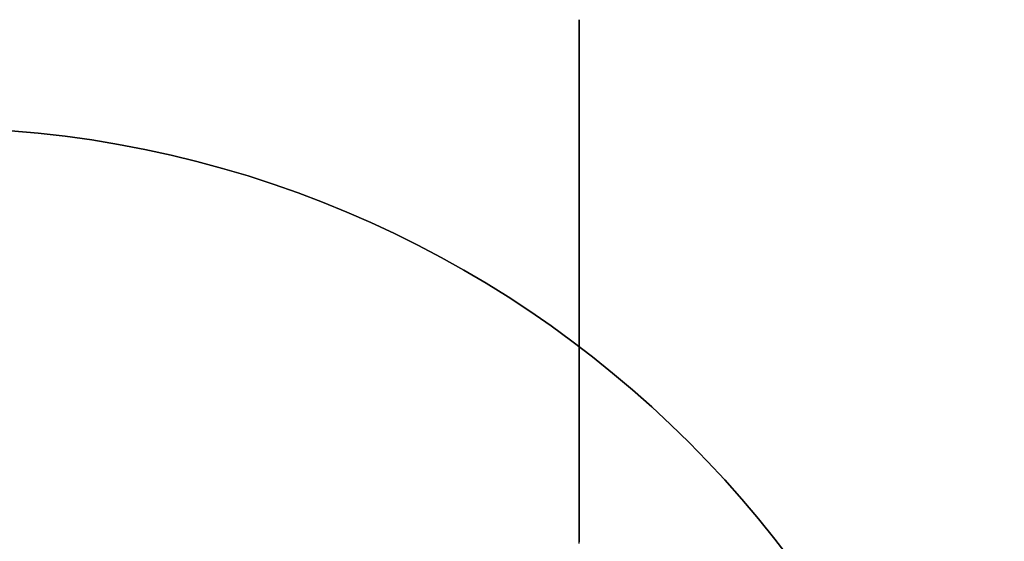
# Model space of a CAD drawing. Extents: x -4.4 to 4.4, y -6.1 to 5.8.
# Tile 24 of 157: x 3.9716 to 4.15, y -4.075 to -3.9804. Entities that reach past the tile are written whole.
import ezdxf

# ---------------------------------------------------------------- set-up
doc = ezdxf.new("R2010")
doc.units = 0
doc.layers.get('0').update_dxf_attribs({"linetype": 'CONTINUOUS'})

# ---------------------------------------------------------------- blocks, each defined once
blk = doc.blocks.new('*U1')
blk.add_polyline3d([(4.073, -4.07544, 5.0025), (4.073, -4.07486, 5.00285), (4.073, -4.07429, 5.0032), (4.073, -4.07372, 5.00356), (4.073, -4.07316, 5.00391), (4.073, -4.0726, 5.00426), (4.073, -4.07204, 5.00461), (4.073, -4.07149, 5.00496), (4.073, -4.07094, 5.00532), (4.073, -4.0704, 5.00567), (4.073, -4.06986, 5.00602), (4.073, -4.06933, 5.00638), (4.073, -4.06879, 5.00673), (4.073, -4.06825, 5.00709), (4.073, -4.06771, 5.00746), (4.073, -4.06717, 5.00783), (4.073, -4.06663, 5.0082), (4.073, -4.06608, 5.00857), (4.073, -4.06554, 5.00895), (4.073, -4.065, 5.00932), (4.073, -4.06446, 5.00971), (4.073, -4.06391, 5.01009), (4.073, -4.06337, 5.01048), (4.073, -4.06283, 5.01087), (4.073, -4.06228, 5.01126), (4.073, -4.06174, 5.01166), (4.073, -4.0612, 5.01205), (4.073, -4.06065, 5.01246), (4.073, -4.06011, 5.01286), (4.073, -4.05957, 5.01327), (4.073, -4.05902, 5.01368), (4.073, -4.05848, 5.01409), (4.073, -4.05794, 5.0145), (4.073, -4.0574, 5.01492), (4.073, -4.05685, 5.01534), (4.073, -4.05631, 5.01576), (4.073, -4.05577, 5.01618), (4.073, -4.05523, 5.01661), (4.073, -4.05469, 5.01704), (4.073, -4.05415, 5.01747), (4.073, -4.05361, 5.01791), (4.073, -4.05307, 5.01834), (4.073, -4.05254, 5.01878), (4.073, -4.052, 5.01922), (4.073, -4.05147, 5.01967), (4.073, -4.05093, 5.02011), (4.073, -4.0504, 5.02056), (4.073, -4.04986, 5.02101), (4.073, -4.04933, 5.02146), (4.073, -4.0488, 5.02192), (4.073, -4.04827, 5.02237), (4.073, -4.04775, 5.02283), (4.073, -4.04722, 5.02329), (4.073, -4.04669, 5.02376), (4.073, -4.04617, 5.02422), (4.073, -4.04565, 5.02469), (4.073, -4.04513, 5.02516), (4.073, -4.04461, 5.02563), (4.073, -4.04409, 5.02611), (4.073, -4.04357, 5.02658), (4.073, -4.04306, 5.02706), (4.073, -4.04255, 5.02754), (4.073, -4.04203, 5.02802), (4.073, -4.04153, 5.0285), (4.073, -4.04102, 5.02899), (4.073, -4.04051, 5.02947), (4.073, -4.04001, 5.02996), (4.073, -4.03951, 5.03045), (4.073, -4.03901, 5.03094), (4.073, -4.03851, 5.03143), (4.073, -4.03801, 5.03193), (4.073, -4.03752, 5.03243), (4.073, -4.03703, 5.03292), (4.073, -4.03654, 5.03342), (4.073, -4.03605, 5.03392), (4.073, -4.03557, 5.03442), (4.073, -4.03508, 5.03493), (4.073, -4.0346, 5.03543), (4.073, -4.03412, 5.03593), (4.073, -4.03365, 5.03644), (4.073, -4.03317, 5.03695), (4.073, -4.0327, 5.03746), (4.073, -4.03223, 5.03796), (4.073, -4.03176, 5.03847), (4.073, -4.0313, 5.03898), (4.073, -4.03084, 5.0395), (4.073, -4.03038, 5.04001), (4.073, -4.02992, 5.04052), (4.073, -4.02946, 5.04103), (4.073, -4.02901, 5.04155), (4.073, -4.02856, 5.04206), (4.073, -4.02812, 5.04258), (4.073, -4.02767, 5.04309), (4.073, -4.02723, 5.04361), (4.073, -4.02679, 5.04413), (4.073, -4.02635, 5.04464), (4.073, -4.02592, 5.04516), (4.073, -4.02549, 5.04568), (4.073, -4.02506, 5.0462), (4.073, -4.02463, 5.04671), (4.073, -4.02421, 5.04723), (4.073, -4.02379, 5.04775), (4.073, -4.02337, 5.04827), (4.073, -4.02296, 5.04878), (4.073, -4.02255, 5.0493), (4.073, -4.02214, 5.04982), (4.073, -4.02173, 5.05034), (4.073, -4.02133, 5.05085), (4.073, -4.02093, 5.05137), (4.073, -4.02054, 5.05189), (4.073, -4.02014, 5.0524), (4.073, -4.01975, 5.05292), (4.073, -4.01937, 5.05343), (4.073, -4.01898, 5.05395), (4.073, -4.0186, 5.05447), (4.073, -4.01822, 5.05499), (4.073, -4.01783, 5.05552), (4.073, -4.01745, 5.05605), (4.073, -4.01707, 5.05658), (4.073, -4.01669, 5.05712), (4.073, -4.01631, 5.05766), (4.073, -4.01593, 5.0582), (4.073, -4.01556, 5.05875), (4.073, -4.01518, 5.0593), (4.073, -4.0148, 5.05985), (4.073, -4.01443, 5.0604), (4.073, -4.01405, 5.06096), (4.073, -4.01368, 5.06152), (4.073, -4.01331, 5.06209), (4.073, -4.01294, 5.06265), (4.073, -4.01257, 5.06322), (4.073, -4.0122, 5.0638), (4.073, -4.01183, 5.06437), (4.073, -4.01147, 5.06495), (4.073, -4.0111, 5.06553), (4.073, -4.01074, 5.06611), (4.073, -4.01038, 5.06669), (4.073, -4.01002, 5.06728), (4.073, -4.00966, 5.06787), (4.073, -4.0093, 5.06846), (4.073, -4.00894, 5.06905), (4.073, -4.00858, 5.06965), (4.073, -4.00823, 5.07024), (4.073, -4.00788, 5.07084), (4.073, -4.00753, 5.07144), (4.073, -4.00718, 5.07205), (4.073, -4.00683, 5.07265), (4.073, -4.00648, 5.07326), (4.073, -4.00614, 5.07387), (4.073, -4.0058, 5.07448), (4.073, -4.00545, 5.07509), (4.073, -4.00511, 5.0757), (4.073, -4.00478, 5.07632), (4.073, -4.00444, 5.07693), (4.073, -4.00411, 5.07755), (4.073, -4.00377, 5.07817), (4.073, -4.00344, 5.07879), (4.073, -4.00311, 5.07941), (4.073, -4.00279, 5.08003), (4.073, -4.00246, 5.08065), (4.073, -4.00214, 5.08128), (4.073, -4.00182, 5.0819), (4.073, -4.0015, 5.08253), (4.073, -4.00118, 5.08315), (4.073, -4.00087, 5.08378), (4.073, -4.00056, 5.08441), (4.073, -4.00025, 5.08504), (4.073, -3.99994, 5.08567), (4.073, -3.99963, 5.0863), (4.073, -3.99933, 5.08693), (4.073, -3.99903, 5.08756), (4.073, -3.99873, 5.08819), (4.073, -3.99843, 5.08882), (4.073, -3.99814, 5.08945), (4.073, -3.99785, 5.09009), (4.073, -3.99756, 5.09072), (4.073, -3.99727, 5.09135), (4.073, -3.99699, 5.09198), (4.073, -3.99671, 5.09262), (4.073, -3.99643, 5.09325), (4.073, -3.99615, 5.09388), (4.073, -3.99588, 5.09451), (4.073, -3.9956, 5.09515), (4.073, -3.99534, 5.09578), (4.073, -3.99507, 5.09641), (4.073, -3.99481, 5.09704), (4.073, -3.99455, 5.09767), (4.073, -3.99429, 5.0983), (4.073, -3.99403, 5.09893), (4.073, -3.99378, 5.09956), (4.073, -3.99353, 5.10019), (4.073, -3.99328, 5.10081), (4.073, -3.99304, 5.10144), (4.073, -3.9928, 5.10207), (4.073, -3.99256, 5.10269), (4.073, -3.99233, 5.10332), (4.073, -3.9921, 5.10394), (4.073, -3.99187, 5.10456), (4.073, -3.99164, 5.10518), (4.073, -3.99142, 5.1058), (4.073, -3.9912, 5.10642), (4.073, -3.99099, 5.10704), (4.073, -3.99078, 5.10765), (4.073, -3.99057, 5.10827), (4.073, -3.99036, 5.10888), (4.073, -3.99016, 5.10949), (4.073, -3.98996, 5.1101), (4.073, -3.98976, 5.11072), (4.073, -3.98956, 5.11134), (4.073, -3.98937, 5.11196), (4.073, -3.98918, 5.11258), (4.073, -3.98899, 5.11321), (4.073, -3.9888, 5.11384), (4.073, -3.98861, 5.11447), (4.073, -3.98842, 5.11511), (4.073, -3.98824, 5.11575), (4.073, -3.98806, 5.11639), (4.073, -3.98788, 5.11703), (4.073, -3.9877, 5.11768), (4.073, -3.98752, 5.11833), (4.073, -3.98735, 5.11898), (4.073, -3.98718, 5.11964), (4.073, -3.98701, 5.12029), (4.073, -3.98684, 5.12095), (4.073, -3.98667, 5.12161), (4.073, -3.98651, 5.12227), (4.073, -3.98634, 5.12294), (4.073, -3.98618, 5.12361), (4.073, -3.98602, 5.12427), (4.073, -3.98587, 5.12494), (4.073, -3.98571, 5.12562), (4.073, -3.98556, 5.12629), (4.073, -3.98541, 5.12697), (4.073, -3.98526, 5.12764), (4.073, -3.98511, 5.12832), (4.073, -3.98497, 5.129), (4.073, -3.98483, 5.12968), (4.073, -3.98468, 5.13037), (4.073, -3.98455, 5.13105), (4.073, -3.98441, 5.13174), (4.073, -3.98428, 5.13242), (4.073, -3.98414, 5.13311), (4.073, -3.98401, 5.1338), (4.073, -3.98389, 5.13449), (4.073, -3.98376, 5.13518), (4.073, -3.98364, 5.13587), (4.073, -3.98351, 5.13656), (4.073, -3.9834, 5.13725), (4.073, -3.98328, 5.13794), (4.073, -3.98316, 5.13864), (4.073, -3.98305, 5.13933), (4.073, -3.98294, 5.14002), (4.073, -3.98283, 5.14072), (4.073, -3.98273, 5.14141), (4.073, -3.98262, 5.14211), (4.073, -3.98252, 5.1428), (4.073, -3.98242, 5.1435), (4.073, -3.98232, 5.14419), (4.073, -3.98223, 5.14489), (4.073, -3.98214, 5.14558), (4.073, -3.98205, 5.14628), (4.073, -3.98196, 5.14697), (4.073, -3.98187, 5.14766), (4.073, -3.98179, 5.14836), (4.073, -3.98171, 5.14905), (4.073, -3.98163, 5.14974), (4.073, -3.98156, 5.15043), (4.073, -3.98148, 5.15112), (4.073, -3.98141, 5.15181), (4.073, -3.98134, 5.1525), (4.073, -3.98128, 5.15319), (4.073, -3.98121, 5.15388), (4.073, -3.98115, 5.15457), (4.073, -3.98109, 5.15525), (4.073, -3.98104, 5.15594), (4.073, -3.98098, 5.15662), (4.073, -3.98093, 5.1573), (4.073, -3.98088, 5.15798), (4.073, -3.98084, 5.15866), (4.073, -3.98079, 5.15934), (4.073, -3.98075, 5.16001), (4.073, -3.98071, 5.16069), (4.073, -3.98068, 5.16136), (4.073, -3.98064, 5.16203), (4.073, -3.98061, 5.1627), (4.073, -3.98058, 5.16337), (4.073, -3.98056, 5.16403), (4.073, -3.98053, 5.16469), (4.073, -3.98051, 5.16536), (4.073, -3.98049, 5.16601), (4.073, -3.98048, 5.16667), (4.073, -3.98047, 5.16733), (4.073, -3.98046, 5.16798), (4.073, -3.98045, 5.16863), (4.073, -3.98044, 5.16927), (4.073, -3.98044, 5.16992), (4.073, -3.98044, 5.17056), (4.073, -3.98045, 5.17121), (4.073, -3.98045, 5.17186), (4.073, -3.98046, 5.17251), (4.073, -3.98047, 5.17316), (4.073, -3.98049, 5.17381), (4.073, -3.9805, 5.17447), (4.073, -3.98052, 5.17513), (4.073, -3.98054, 5.17579), (4.073, -3.98057, 5.17646), (4.073, -3.98059, 5.17712), (4.073, -3.98062, 5.17779), (4.073, -3.98066, 5.17846), (4.073, -3.98069, 5.17913), (4.073, -3.98073, 5.17981), (4.073, -3.98077, 5.18048), (4.073, -3.98081, 5.18116), (4.073, -3.98086, 5.18184), (4.073, -3.9809, 5.18251), (4.073, -3.98095, 5.1832), (4.073, -3.98101, 5.18388), (4.073, -3.98106, 5.18456), (4.073, -3.98112, 5.18525), (4.073, -3.98118, 5.18593), (4.073, -3.98124, 5.18662), (4.073, -3.98131, 5.18731), (4.073, -3.98137, 5.188), (4.073, -3.98144, 5.18868), (4.073, -3.98151, 5.18938), (4.073, -3.98159, 5.19007), (4.073, -3.98167, 5.19076), (4.073, -3.98175, 5.19145), (4.073, -3.98183, 5.19214), (4.073, -3.98191, 5.19284), (4.073, -3.982, 5.19353), (4.073, -3.98209, 5.19423), (4.073, -3.98218, 5.19492), (4.073, -3.98227, 5.19561), (4.073, -3.98237, 5.19631), (4.073, -3.98246, 5.197), (4.073, -3.98256, 5.1977), (4.073, -3.98267, 5.19839), (4.073, -3.98277, 5.19909), (4.073, -3.98288, 5.19978), (4.073, -3.98299, 5.20048), (4.073, -3.9831, 5.20117), (4.073, -3.98321, 5.20186), (4.073, -3.98333, 5.20256), (4.073, -3.98345, 5.20325), (4.073, -3.98357, 5.20394), (4.073, -3.98369, 5.20463), (4.073, -3.98381, 5.20532), (4.073, -3.98394, 5.20601), (4.073, -3.98407, 5.2067), (4.073, -3.9842, 5.20739), (4.073, -3.98433, 5.20808), (4.073, -3.98447, 5.20876), (4.073, -3.9846, 5.20945), (4.073, -3.98474, 5.21013), (4.073, -3.98489, 5.21081), (4.073, -3.98503, 5.21149), (4.073, -3.98517, 5.21217), (4.073, -3.98532, 5.21285), (4.073, -3.98547, 5.21353), (4.073, -3.98562, 5.2142), (4.073, -3.98578, 5.21488), (4.073, -3.98593, 5.21555), (4.073, -3.98609, 5.21622), (4.073, -3.98625, 5.21688), (4.073, -3.98641, 5.21755), (4.073, -3.98658, 5.21821), (4.073, -3.98674, 5.21888), (4.073, -3.98691, 5.21954), (4.073, -3.98708, 5.22019), (4.073, -3.98725, 5.22085), (4.073, -3.98742, 5.2215), (4.073, -3.9876, 5.22215), (4.073, -3.98778, 5.2228), (4.073, -3.98795, 5.22345), (4.073, -3.98813, 5.22409), (4.073, -3.98832, 5.22473), (4.073, -3.9885, 5.22537), (4.073, -3.98869, 5.226), (4.073, -3.98888, 5.22663), (4.073, -3.98907, 5.22726), (4.073, -3.98926, 5.22789), (4.073, -3.98945, 5.22851), (4.073, -3.98965, 5.22913), (4.073, -3.98984, 5.22975), (4.073, -3.99004, 5.23036), (4.073, -3.99024, 5.23097), (4.073, -3.99045, 5.23159), (4.073, -3.99065, 5.2322), (4.073, -3.99087, 5.23282), (4.073, -3.99108, 5.23343), (4.073, -3.9913, 5.23405), (4.073, -3.99152, 5.23467), (4.073, -3.99174, 5.23529), (4.073, -3.99197, 5.23591), (4.073, -3.9922, 5.23653), (4.073, -3.99243, 5.23716), (4.073, -3.99266, 5.23778), (4.073, -3.9929, 5.23841), (4.073, -3.99314, 5.23903), (4.073, -3.99339, 5.23966), (4.073, -3.99364, 5.24029), (4.073, -3.99389, 5.24091), (4.073, -3.99414, 5.24154), (4.073, -3.9944, 5.24217), (4.073, -3.99466, 5.2428), (4.073, -3.99492, 5.24343), (4.073, -3.99518, 5.24407), (4.073, -3.99545, 5.2447), (4.073, -3.99572, 5.24533), (4.073, -3.99599, 5.24596), (4.073, -3.99627, 5.24659), (4.073, -3.99655, 5.24723), (4.073, -3.99683, 5.24786), (4.073, -3.99711, 5.24849), (4.073, -3.99739, 5.24912), (4.073, -3.99768, 5.24976), (4.073, -3.99797, 5.25039), (4.073, -3.99826, 5.25102), (4.073, -3.99856, 5.25165), (4.073, -3.99886, 5.25228), (4.073, -3.99916, 5.25292), (4.073, -3.99946, 5.25355), (4.073, -3.99976, 5.25418), (4.073, -4.00007, 5.25481), (4.073, -4.00038, 5.25544), (4.073, -4.00069, 5.25606), (4.073, -4.001, 5.25669), (4.073, -4.00132, 5.25732), (4.073, -4.00164, 5.25795), (4.073, -4.00196, 5.25857), (4.073, -4.00228, 5.2592), (4.073, -4.0026, 5.25982), (4.073, -4.00293, 5.26044), (4.073, -4.00325, 5.26106), (4.073, -4.00358, 5.26168), (4.073, -4.00392, 5.2623), (4.073, -4.00425, 5.26292), (4.073, -4.00458, 5.26354), (4.073, -4.00492, 5.26415), (4.073, -4.00526, 5.26477), (4.073, -4.0056, 5.26538), (4.073, -4.00594, 5.26599), (4.073, -4.00629, 5.2666), (4.073, -4.00663, 5.26721), (4.073, -4.00698, 5.26781), (4.073, -4.00733, 5.26841), (4.073, -4.00768, 5.26902), (4.073, -4.00803, 5.26962), (4.073, -4.00838, 5.27022), (4.073, -4.00874, 5.27081), (4.073, -4.00909, 5.27141), (4.073, -4.00945, 5.272), (4.073, -4.00981, 5.27259), (4.073, -4.01017, 5.27318), (4.073, -4.01053, 5.27376), (4.073, -4.01089, 5.27435), (4.073, -4.01126, 5.27493), (4.073, -4.01162, 5.2755), (4.073, -4.01199, 5.27608), (4.073, -4.01236, 5.27665), (4.073, -4.01273, 5.27723), (4.073, -4.0131, 5.27779), (4.073, -4.01347, 5.27836), (4.073, -4.01384, 5.27892), (4.073, -4.01421, 5.27948), (4.073, -4.01459, 5.28004), (4.073, -4.01496, 5.28059), (4.073, -4.01534, 5.28114), (4.073, -4.01572, 5.28169), (4.073, -4.01609, 5.28224), (4.073, -4.01647, 5.28278), (4.073, -4.01685, 5.28332), (4.073, -4.01723, 5.28385), (4.073, -4.01761, 5.28438), (4.073, -4.018, 5.28491), (4.073, -4.01838, 5.28544), (4.073, -4.01876, 5.28596), (4.073, -4.01915, 5.28648), (4.073, -4.01953, 5.28699), (4.073, -4.01992, 5.28751), (4.073, -4.02031, 5.28802), (4.073, -4.02071, 5.28854), (4.073, -4.0211, 5.28906), (4.073, -4.0215, 5.28957), (4.073, -4.02191, 5.29009), (4.073, -4.02231, 5.29061), (4.073, -4.02272, 5.29112), (4.073, -4.02314, 5.29164), (4.073, -4.02355, 5.29216), (4.073, -4.02397, 5.29268), (4.073, -4.02439, 5.29319), (4.073, -4.02481, 5.29371), (4.073, -4.02524, 5.29423), (4.073, -4.02567, 5.29475), (4.073, -4.0261, 5.29526), (4.073, -4.02654, 5.29578), (4.073, -4.02698, 5.2963), (4.073, -4.02742, 5.29681), (4.073, -4.02786, 5.29733), (4.073, -4.02831, 5.29785), (4.073, -4.02875, 5.29836), (4.073, -4.0292, 5.29888), (4.073, -4.02966, 5.29939), (4.073, -4.03011, 5.2999), (4.073, -4.03057, 5.30042), (4.073, -4.03103, 5.30093), (4.073, -4.0315, 5.30144), (4.073, -4.03196, 5.30195), (4.073, -4.03243, 5.30246), (4.073, -4.0329, 5.30297), (4.073, -4.03337, 5.30347), (4.073, -4.03385, 5.30398), (4.073, -4.03433, 5.30449), (4.073, -4.03481, 5.30499), (4.073, -4.03529, 5.30549), (4.073, -4.03577, 5.306), (4.073, -4.03626, 5.3065), (4.073, -4.03675, 5.307), (4.073, -4.03724, 5.3075), (4.073, -4.03773, 5.30799), (4.073, -4.03823, 5.30849), (4.073, -4.03872, 5.30898), (4.073, -4.03922, 5.30947), (4.073, -4.03972, 5.30996), (4.073, -4.04022, 5.31045), (4.073, -4.04073, 5.31094), (4.073, -4.04123, 5.31143), (4.073, -4.04174, 5.31191), (4.073, -4.04225, 5.31239), (4.073, -4.04276, 5.31287), (4.073, -4.04328, 5.31335), (4.073, -4.04379, 5.31383), (4.073, -4.04431, 5.3143), (4.073, -4.04483, 5.31478), (4.073, -4.04535, 5.31525), (4.073, -4.04587, 5.31571), (4.073, -4.04639, 5.31618), (4.073, -4.04692, 5.31665), (4.073, -4.04744, 5.31711), (4.073, -4.04797, 5.31757), (4.073, -4.0485, 5.31803), (4.073, -4.04903, 5.31848), (4.073, -4.04956, 5.31894), (4.073, -4.05009, 5.31939), (4.073, -4.05062, 5.31984), (4.073, -4.05116, 5.32028), (4.073, -4.05169, 5.32073), (4.073, -4.05223, 5.32117), (4.073, -4.05277, 5.32161), (4.073, -4.0533, 5.32205), (4.073, -4.05384, 5.32248), (4.073, -4.05438, 5.32292), (4.073, -4.05492, 5.32335), (4.073, -4.05546, 5.32378), (4.073, -4.056, 5.3242), (4.073, -4.05654, 5.32463), (4.073, -4.05708, 5.32505), (4.073, -4.05763, 5.32547), (4.073, -4.05817, 5.32588), (4.073, -4.05871, 5.32629), (4.073, -4.05926, 5.3267), (4.073, -4.0598, 5.32711), (4.073, -4.06034, 5.32752), (4.073, -4.06089, 5.32792), (4.073, -4.06143, 5.32832), (4.073, -4.06197, 5.32872), (4.073, -4.06252, 5.32911), (4.073, -4.06306, 5.3295), (4.073, -4.0636, 5.32989), (4.073, -4.06415, 5.33028), (4.073, -4.06469, 5.33066), (4.073, -4.06523, 5.33104), (4.073, -4.06577, 5.33142), (4.073, -4.06632, 5.3318), (4.073, -4.06686, 5.33217), (4.073, -4.0674, 5.33254), (4.073, -4.06794, 5.3329), (4.073, -4.06848, 5.33326), (4.073, -4.06902, 5.33362), (4.073, -4.06956, 5.33398), (4.073, -4.07009, 5.33434), (4.073, -4.07063, 5.33469), (4.073, -4.07118, 5.33504), (4.073, -4.07173, 5.33539), (4.073, -4.07228, 5.33574), (4.073, -4.07284, 5.3361), (4.073, -4.0734, 5.33645), (4.073, -4.07396, 5.3368), (4.073, -4.07453, 5.33715), (4.073, -4.07511, 5.3375)])
blk.add_polyline3d([(4.073, -4.07544, 5.0025), (4.073, -4.07486, 5.00285), (4.073, -4.07429, 5.0032), (4.073, -4.07372, 5.00356), (4.073, -4.07316, 5.00391), (4.073, -4.0726, 5.00426), (4.073, -4.07204, 5.00461), (4.073, -4.07149, 5.00496), (4.073, -4.07094, 5.00532), (4.073, -4.0704, 5.00567), (4.073, -4.06986, 5.00602), (4.073, -4.06933, 5.00638), (4.073, -4.06879, 5.00673), (4.073, -4.06825, 5.00709), (4.073, -4.06771, 5.00746), (4.073, -4.06717, 5.00783), (4.073, -4.06663, 5.0082), (4.073, -4.06608, 5.00857), (4.073, -4.06554, 5.00895), (4.073, -4.065, 5.00932), (4.073, -4.06446, 5.00971), (4.073, -4.06391, 5.01009), (4.073, -4.06337, 5.01048), (4.073, -4.06283, 5.01087), (4.073, -4.06228, 5.01126), (4.073, -4.06174, 5.01166), (4.073, -4.0612, 5.01205), (4.073, -4.06065, 5.01246), (4.073, -4.06011, 5.01286), (4.073, -4.05957, 5.01327), (4.073, -4.05902, 5.01368), (4.073, -4.05848, 5.01409), (4.073, -4.05794, 5.0145), (4.073, -4.0574, 5.01492), (4.073, -4.05685, 5.01534), (4.073, -4.05631, 5.01576), (4.073, -4.05577, 5.01618), (4.073, -4.05523, 5.01661), (4.073, -4.05469, 5.01704), (4.073, -4.05415, 5.01747), (4.073, -4.05361, 5.01791), (4.073, -4.05307, 5.01834), (4.073, -4.05254, 5.01878), (4.073, -4.052, 5.01922), (4.073, -4.05147, 5.01967), (4.073, -4.05093, 5.02011), (4.073, -4.0504, 5.02056), (4.073, -4.04986, 5.02101), (4.073, -4.04933, 5.02146), (4.073, -4.0488, 5.02192), (4.073, -4.04827, 5.02237), (4.073, -4.04775, 5.02283), (4.073, -4.04722, 5.02329), (4.073, -4.04669, 5.02376), (4.073, -4.04617, 5.02422), (4.073, -4.04565, 5.02469), (4.073, -4.04513, 5.02516), (4.073, -4.04461, 5.02563), (4.073, -4.04409, 5.02611), (4.073, -4.04357, 5.02658), (4.073, -4.04306, 5.02706), (4.073, -4.04255, 5.02754), (4.073, -4.04203, 5.02802), (4.073, -4.04153, 5.0285), (4.073, -4.04102, 5.02899), (4.073, -4.04051, 5.02947), (4.073, -4.04001, 5.02996), (4.073, -4.03951, 5.03045), (4.073, -4.03901, 5.03094), (4.073, -4.03851, 5.03143), (4.073, -4.03801, 5.03193), (4.073, -4.03752, 5.03243), (4.073, -4.03703, 5.03292), (4.073, -4.03654, 5.03342), (4.073, -4.03605, 5.03392), (4.073, -4.03557, 5.03442), (4.073, -4.03508, 5.03493), (4.073, -4.0346, 5.03543), (4.073, -4.03412, 5.03593), (4.073, -4.03365, 5.03644), (4.073, -4.03317, 5.03695), (4.073, -4.0327, 5.03746), (4.073, -4.03223, 5.03796), (4.073, -4.03176, 5.03847), (4.073, -4.0313, 5.03898), (4.073, -4.03084, 5.0395), (4.073, -4.03038, 5.04001), (4.073, -4.02992, 5.04052), (4.073, -4.02946, 5.04103), (4.073, -4.02901, 5.04155), (4.073, -4.02856, 5.04206), (4.073, -4.02812, 5.04258), (4.073, -4.02767, 5.04309), (4.073, -4.02723, 5.04361), (4.073, -4.02679, 5.04413), (4.073, -4.02635, 5.04464), (4.073, -4.02592, 5.04516), (4.073, -4.02549, 5.04568), (4.073, -4.02506, 5.0462), (4.073, -4.02463, 5.04671), (4.073, -4.02421, 5.04723), (4.073, -4.02379, 5.04775), (4.073, -4.02337, 5.04827), (4.073, -4.02296, 5.04878), (4.073, -4.02255, 5.0493), (4.073, -4.02214, 5.04982), (4.073, -4.02173, 5.05034), (4.073, -4.02133, 5.05085), (4.073, -4.02093, 5.05137), (4.073, -4.02054, 5.05189), (4.073, -4.02014, 5.0524), (4.073, -4.01975, 5.05292), (4.073, -4.01937, 5.05343), (4.073, -4.01898, 5.05395), (4.073, -4.0186, 5.05447), (4.073, -4.01822, 5.05499), (4.073, -4.01783, 5.05552), (4.073, -4.01745, 5.05605), (4.073, -4.01707, 5.05658), (4.073, -4.01669, 5.05712), (4.073, -4.01631, 5.05766), (4.073, -4.01593, 5.0582), (4.073, -4.01556, 5.05875), (4.073, -4.01518, 5.0593), (4.073, -4.0148, 5.05985), (4.073, -4.01443, 5.0604), (4.073, -4.01405, 5.06096), (4.073, -4.01368, 5.06152), (4.073, -4.01331, 5.06209), (4.073, -4.01294, 5.06265), (4.073, -4.01257, 5.06322), (4.073, -4.0122, 5.0638), (4.073, -4.01183, 5.06437), (4.073, -4.01147, 5.06495), (4.073, -4.0111, 5.06553), (4.073, -4.01074, 5.06611), (4.073, -4.01038, 5.06669), (4.073, -4.01002, 5.06728), (4.073, -4.00966, 5.06787), (4.073, -4.0093, 5.06846), (4.073, -4.00894, 5.06905), (4.073, -4.00858, 5.06965), (4.073, -4.00823, 5.07024), (4.073, -4.00788, 5.07084), (4.073, -4.00753, 5.07144), (4.073, -4.00718, 5.07205), (4.073, -4.00683, 5.07265), (4.073, -4.00648, 5.07326), (4.073, -4.00614, 5.07387), (4.073, -4.0058, 5.07448), (4.073, -4.00545, 5.07509), (4.073, -4.00511, 5.0757), (4.073, -4.00478, 5.07632), (4.073, -4.00444, 5.07693), (4.073, -4.00411, 5.07755), (4.073, -4.00377, 5.07817), (4.073, -4.00344, 5.07879), (4.073, -4.00311, 5.07941), (4.073, -4.00279, 5.08003), (4.073, -4.00246, 5.08065), (4.073, -4.00214, 5.08128), (4.073, -4.00182, 5.0819), (4.073, -4.0015, 5.08253), (4.073, -4.00118, 5.08315), (4.073, -4.00087, 5.08378), (4.073, -4.00056, 5.08441), (4.073, -4.00025, 5.08504), (4.073, -3.99994, 5.08567), (4.073, -3.99963, 5.0863), (4.073, -3.99933, 5.08693), (4.073, -3.99903, 5.08756), (4.073, -3.99873, 5.08819), (4.073, -3.99843, 5.08882), (4.073, -3.99814, 5.08945), (4.073, -3.99785, 5.09009), (4.073, -3.99756, 5.09072), (4.073, -3.99727, 5.09135), (4.073, -3.99699, 5.09198), (4.073, -3.99671, 5.09262), (4.073, -3.99643, 5.09325), (4.073, -3.99615, 5.09388), (4.073, -3.99588, 5.09451), (4.073, -3.9956, 5.09515), (4.073, -3.99534, 5.09578), (4.073, -3.99507, 5.09641), (4.073, -3.99481, 5.09704), (4.073, -3.99455, 5.09767), (4.073, -3.99429, 5.0983), (4.073, -3.99403, 5.09893), (4.073, -3.99378, 5.09956), (4.073, -3.99353, 5.10019), (4.073, -3.99328, 5.10081), (4.073, -3.99304, 5.10144), (4.073, -3.9928, 5.10207), (4.073, -3.99256, 5.10269), (4.073, -3.99233, 5.10332), (4.073, -3.9921, 5.10394), (4.073, -3.99187, 5.10456), (4.073, -3.99164, 5.10518), (4.073, -3.99142, 5.1058), (4.073, -3.9912, 5.10642), (4.073, -3.99099, 5.10704), (4.073, -3.99078, 5.10765), (4.073, -3.99057, 5.10827), (4.073, -3.99036, 5.10888), (4.073, -3.99016, 5.10949), (4.073, -3.98996, 5.1101), (4.073, -3.98976, 5.11072), (4.073, -3.98956, 5.11134), (4.073, -3.98937, 5.11196), (4.073, -3.98918, 5.11258), (4.073, -3.98899, 5.11321), (4.073, -3.9888, 5.11384), (4.073, -3.98861, 5.11447), (4.073, -3.98842, 5.11511), (4.073, -3.98824, 5.11575), (4.073, -3.98806, 5.11639), (4.073, -3.98788, 5.11703), (4.073, -3.9877, 5.11768), (4.073, -3.98752, 5.11833), (4.073, -3.98735, 5.11898), (4.073, -3.98718, 5.11964), (4.073, -3.98701, 5.12029), (4.073, -3.98684, 5.12095), (4.073, -3.98667, 5.12161), (4.073, -3.98651, 5.12227), (4.073, -3.98634, 5.12294), (4.073, -3.98618, 5.12361), (4.073, -3.98602, 5.12427), (4.073, -3.98587, 5.12494), (4.073, -3.98571, 5.12562), (4.073, -3.98556, 5.12629), (4.073, -3.98541, 5.12697), (4.073, -3.98526, 5.12764), (4.073, -3.98511, 5.12832), (4.073, -3.98497, 5.129), (4.073, -3.98483, 5.12968), (4.073, -3.98468, 5.13037), (4.073, -3.98455, 5.13105), (4.073, -3.98441, 5.13174), (4.073, -3.98428, 5.13242), (4.073, -3.98414, 5.13311), (4.073, -3.98401, 5.1338), (4.073, -3.98389, 5.13449), (4.073, -3.98376, 5.13518), (4.073, -3.98364, 5.13587), (4.073, -3.98351, 5.13656), (4.073, -3.9834, 5.13725), (4.073, -3.98328, 5.13794), (4.073, -3.98316, 5.13864), (4.073, -3.98305, 5.13933), (4.073, -3.98294, 5.14002), (4.073, -3.98283, 5.14072), (4.073, -3.98273, 5.14141), (4.073, -3.98262, 5.14211), (4.073, -3.98252, 5.1428), (4.073, -3.98242, 5.1435), (4.073, -3.98232, 5.14419), (4.073, -3.98223, 5.14489), (4.073, -3.98214, 5.14558), (4.073, -3.98205, 5.14628), (4.073, -3.98196, 5.14697), (4.073, -3.98187, 5.14766), (4.073, -3.98179, 5.14836), (4.073, -3.98171, 5.14905), (4.073, -3.98163, 5.14974), (4.073, -3.98156, 5.15043), (4.073, -3.98148, 5.15112), (4.073, -3.98141, 5.15181), (4.073, -3.98134, 5.1525), (4.073, -3.98128, 5.15319), (4.073, -3.98121, 5.15388), (4.073, -3.98115, 5.15457), (4.073, -3.98109, 5.15525), (4.073, -3.98104, 5.15594), (4.073, -3.98098, 5.15662), (4.073, -3.98093, 5.1573), (4.073, -3.98088, 5.15798), (4.073, -3.98084, 5.15866), (4.073, -3.98079, 5.15934), (4.073, -3.98075, 5.16001), (4.073, -3.98071, 5.16069), (4.073, -3.98068, 5.16136), (4.073, -3.98064, 5.16203), (4.073, -3.98061, 5.1627), (4.073, -3.98058, 5.16337), (4.073, -3.98056, 5.16403), (4.073, -3.98053, 5.16469), (4.073, -3.98051, 5.16536), (4.073, -3.98049, 5.16601), (4.073, -3.98048, 5.16667), (4.073, -3.98047, 5.16733), (4.073, -3.98046, 5.16798), (4.073, -3.98045, 5.16863), (4.073, -3.98044, 5.16927), (4.073, -3.98044, 5.16992), (4.073, -3.98044, 5.17056), (4.073, -3.98045, 5.17121), (4.073, -3.98045, 5.17186), (4.073, -3.98046, 5.17251), (4.073, -3.98047, 5.17316), (4.073, -3.98049, 5.17381), (4.073, -3.9805, 5.17447), (4.073, -3.98052, 5.17513), (4.073, -3.98054, 5.17579), (4.073, -3.98057, 5.17646), (4.073, -3.98059, 5.17712), (4.073, -3.98062, 5.17779), (4.073, -3.98066, 5.17846), (4.073, -3.98069, 5.17913), (4.073, -3.98073, 5.17981), (4.073, -3.98077, 5.18048), (4.073, -3.98081, 5.18116), (4.073, -3.98086, 5.18184), (4.073, -3.9809, 5.18251), (4.073, -3.98095, 5.1832), (4.073, -3.98101, 5.18388), (4.073, -3.98106, 5.18456), (4.073, -3.98112, 5.18525), (4.073, -3.98118, 5.18593), (4.073, -3.98124, 5.18662), (4.073, -3.98131, 5.18731), (4.073, -3.98137, 5.188), (4.073, -3.98144, 5.18868), (4.073, -3.98151, 5.18938), (4.073, -3.98159, 5.19007), (4.073, -3.98167, 5.19076), (4.073, -3.98175, 5.19145), (4.073, -3.98183, 5.19214), (4.073, -3.98191, 5.19284), (4.073, -3.982, 5.19353), (4.073, -3.98209, 5.19423), (4.073, -3.98218, 5.19492), (4.073, -3.98227, 5.19561), (4.073, -3.98237, 5.19631), (4.073, -3.98246, 5.197), (4.073, -3.98256, 5.1977), (4.073, -3.98267, 5.19839), (4.073, -3.98277, 5.19909), (4.073, -3.98288, 5.19978), (4.073, -3.98299, 5.20048), (4.073, -3.9831, 5.20117), (4.073, -3.98321, 5.20186), (4.073, -3.98333, 5.20256), (4.073, -3.98345, 5.20325), (4.073, -3.98357, 5.20394), (4.073, -3.98369, 5.20463), (4.073, -3.98381, 5.20532), (4.073, -3.98394, 5.20601), (4.073, -3.98407, 5.2067), (4.073, -3.9842, 5.20739), (4.073, -3.98433, 5.20808), (4.073, -3.98447, 5.20876), (4.073, -3.9846, 5.20945), (4.073, -3.98474, 5.21013), (4.073, -3.98489, 5.21081), (4.073, -3.98503, 5.21149), (4.073, -3.98517, 5.21217), (4.073, -3.98532, 5.21285), (4.073, -3.98547, 5.21353), (4.073, -3.98562, 5.2142), (4.073, -3.98578, 5.21488), (4.073, -3.98593, 5.21555), (4.073, -3.98609, 5.21622), (4.073, -3.98625, 5.21688), (4.073, -3.98641, 5.21755), (4.073, -3.98658, 5.21821), (4.073, -3.98674, 5.21888), (4.073, -3.98691, 5.21954), (4.073, -3.98708, 5.22019), (4.073, -3.98725, 5.22085), (4.073, -3.98742, 5.2215), (4.073, -3.9876, 5.22215), (4.073, -3.98778, 5.2228), (4.073, -3.98795, 5.22345), (4.073, -3.98813, 5.22409), (4.073, -3.98832, 5.22473), (4.073, -3.9885, 5.22537), (4.073, -3.98869, 5.226), (4.073, -3.98888, 5.22663), (4.073, -3.98907, 5.22726), (4.073, -3.98926, 5.22789), (4.073, -3.98945, 5.22851), (4.073, -3.98965, 5.22913), (4.073, -3.98984, 5.22975), (4.073, -3.99004, 5.23036), (4.073, -3.99024, 5.23097), (4.073, -3.99045, 5.23159), (4.073, -3.99065, 5.2322), (4.073, -3.99087, 5.23282), (4.073, -3.99108, 5.23343), (4.073, -3.9913, 5.23405), (4.073, -3.99152, 5.23467), (4.073, -3.99174, 5.23529), (4.073, -3.99197, 5.23591), (4.073, -3.9922, 5.23653), (4.073, -3.99243, 5.23716), (4.073, -3.99266, 5.23778), (4.073, -3.9929, 5.23841), (4.073, -3.99314, 5.23903), (4.073, -3.99339, 5.23966), (4.073, -3.99364, 5.24029), (4.073, -3.99389, 5.24091), (4.073, -3.99414, 5.24154), (4.073, -3.9944, 5.24217), (4.073, -3.99466, 5.2428), (4.073, -3.99492, 5.24343), (4.073, -3.99518, 5.24407), (4.073, -3.99545, 5.2447), (4.073, -3.99572, 5.24533), (4.073, -3.99599, 5.24596), (4.073, -3.99627, 5.24659), (4.073, -3.99655, 5.24723), (4.073, -3.99683, 5.24786), (4.073, -3.99711, 5.24849), (4.073, -3.99739, 5.24912), (4.073, -3.99768, 5.24976), (4.073, -3.99797, 5.25039), (4.073, -3.99826, 5.25102), (4.073, -3.99856, 5.25165), (4.073, -3.99886, 5.25228), (4.073, -3.99916, 5.25292), (4.073, -3.99946, 5.25355), (4.073, -3.99976, 5.25418), (4.073, -4.00007, 5.25481), (4.073, -4.00038, 5.25544), (4.073, -4.00069, 5.25606), (4.073, -4.001, 5.25669), (4.073, -4.00132, 5.25732), (4.073, -4.00164, 5.25795), (4.073, -4.00196, 5.25857), (4.073, -4.00228, 5.2592), (4.073, -4.0026, 5.25982), (4.073, -4.00293, 5.26044), (4.073, -4.00325, 5.26106), (4.073, -4.00358, 5.26168), (4.073, -4.00392, 5.2623), (4.073, -4.00425, 5.26292), (4.073, -4.00458, 5.26354), (4.073, -4.00492, 5.26415), (4.073, -4.00526, 5.26477), (4.073, -4.0056, 5.26538), (4.073, -4.00594, 5.26599), (4.073, -4.00629, 5.2666), (4.073, -4.00663, 5.26721), (4.073, -4.00698, 5.26781), (4.073, -4.00733, 5.26841), (4.073, -4.00768, 5.26902), (4.073, -4.00803, 5.26962), (4.073, -4.00838, 5.27022), (4.073, -4.00874, 5.27081), (4.073, -4.00909, 5.27141), (4.073, -4.00945, 5.272), (4.073, -4.00981, 5.27259), (4.073, -4.01017, 5.27318), (4.073, -4.01053, 5.27376), (4.073, -4.01089, 5.27435), (4.073, -4.01126, 5.27493), (4.073, -4.01162, 5.2755), (4.073, -4.01199, 5.27608), (4.073, -4.01236, 5.27665), (4.073, -4.01273, 5.27723), (4.073, -4.0131, 5.27779), (4.073, -4.01347, 5.27836), (4.073, -4.01384, 5.27892), (4.073, -4.01421, 5.27948), (4.073, -4.01459, 5.28004), (4.073, -4.01496, 5.28059), (4.073, -4.01534, 5.28114), (4.073, -4.01572, 5.28169), (4.073, -4.01609, 5.28224), (4.073, -4.01647, 5.28278), (4.073, -4.01685, 5.28332), (4.073, -4.01723, 5.28385), (4.073, -4.01761, 5.28438), (4.073, -4.018, 5.28491), (4.073, -4.01838, 5.28544), (4.073, -4.01876, 5.28596), (4.073, -4.01915, 5.28648), (4.073, -4.01953, 5.28699), (4.073, -4.01992, 5.28751), (4.073, -4.02031, 5.28802), (4.073, -4.02071, 5.28854), (4.073, -4.0211, 5.28906), (4.073, -4.0215, 5.28957), (4.073, -4.02191, 5.29009), (4.073, -4.02231, 5.29061), (4.073, -4.02272, 5.29112), (4.073, -4.02314, 5.29164), (4.073, -4.02355, 5.29216), (4.073, -4.02397, 5.29268), (4.073, -4.02439, 5.29319), (4.073, -4.02481, 5.29371), (4.073, -4.02524, 5.29423), (4.073, -4.02567, 5.29475), (4.073, -4.0261, 5.29526), (4.073, -4.02654, 5.29578), (4.073, -4.02698, 5.2963), (4.073, -4.02742, 5.29681), (4.073, -4.02786, 5.29733), (4.073, -4.02831, 5.29785), (4.073, -4.02875, 5.29836), (4.073, -4.0292, 5.29888), (4.073, -4.02966, 5.29939), (4.073, -4.03011, 5.2999), (4.073, -4.03057, 5.30042), (4.073, -4.03103, 5.30093), (4.073, -4.0315, 5.30144), (4.073, -4.03196, 5.30195), (4.073, -4.03243, 5.30246), (4.073, -4.0329, 5.30297), (4.073, -4.03337, 5.30347), (4.073, -4.03385, 5.30398), (4.073, -4.03433, 5.30449), (4.073, -4.03481, 5.30499), (4.073, -4.03529, 5.30549), (4.073, -4.03577, 5.306), (4.073, -4.03626, 5.3065), (4.073, -4.03675, 5.307), (4.073, -4.03724, 5.3075), (4.073, -4.03773, 5.30799), (4.073, -4.03823, 5.30849), (4.073, -4.03872, 5.30898), (4.073, -4.03922, 5.30947), (4.073, -4.03972, 5.30996), (4.073, -4.04022, 5.31045), (4.073, -4.04073, 5.31094), (4.073, -4.04123, 5.31143), (4.073, -4.04174, 5.31191), (4.073, -4.04225, 5.31239), (4.073, -4.04276, 5.31287), (4.073, -4.04328, 5.31335), (4.073, -4.04379, 5.31383), (4.073, -4.04431, 5.3143), (4.073, -4.04483, 5.31478), (4.073, -4.04535, 5.31525), (4.073, -4.04587, 5.31571), (4.073, -4.04639, 5.31618), (4.073, -4.04692, 5.31665), (4.073, -4.04744, 5.31711), (4.073, -4.04797, 5.31757), (4.073, -4.0485, 5.31803), (4.073, -4.04903, 5.31848), (4.073, -4.04956, 5.31894), (4.073, -4.05009, 5.31939), (4.073, -4.05062, 5.31984), (4.073, -4.05116, 5.32028), (4.073, -4.05169, 5.32073), (4.073, -4.05223, 5.32117), (4.073, -4.05277, 5.32161), (4.073, -4.0533, 5.32205), (4.073, -4.05384, 5.32248), (4.073, -4.05438, 5.32292), (4.073, -4.05492, 5.32335), (4.073, -4.05546, 5.32378), (4.073, -4.056, 5.3242), (4.073, -4.05654, 5.32463), (4.073, -4.05708, 5.32505), (4.073, -4.05763, 5.32547), (4.073, -4.05817, 5.32588), (4.073, -4.05871, 5.32629), (4.073, -4.05926, 5.3267), (4.073, -4.0598, 5.32711), (4.073, -4.06034, 5.32752), (4.073, -4.06089, 5.32792), (4.073, -4.06143, 5.32832), (4.073, -4.06197, 5.32872), (4.073, -4.06252, 5.32911), (4.073, -4.06306, 5.3295), (4.073, -4.0636, 5.32989), (4.073, -4.06415, 5.33028), (4.073, -4.06469, 5.33066), (4.073, -4.06523, 5.33104), (4.073, -4.06577, 5.33142), (4.073, -4.06632, 5.3318), (4.073, -4.06686, 5.33217), (4.073, -4.0674, 5.33254), (4.073, -4.06794, 5.3329), (4.073, -4.06848, 5.33326), (4.073, -4.06902, 5.33362), (4.073, -4.06956, 5.33398), (4.073, -4.07009, 5.33434), (4.073, -4.07063, 5.33469), (4.073, -4.07118, 5.33504), (4.073, -4.07173, 5.33539), (4.073, -4.07228, 5.33574), (4.073, -4.07284, 5.3361), (4.073, -4.0734, 5.33645), (4.073, -4.07396, 5.3368), (4.073, -4.07453, 5.33715), (4.073, -4.07511, 5.3375)])
blk.add_circle((3.955, -4.195, 5.25), 0.195)
at = {"extrusion": (0, 0, -1)}
for centre in [(-3.955, -4.195, -5.31), (-3.955, -4.195, -5.31), (-3.955, -4.195, -5.25)]:
    blk.add_circle(centre, 0.195, dxfattribs=at)

msp = doc.modelspace()

# ---------------------------------------------------------------- block references
msp.add_blockref('*U1', (0, 0))

doc.saveas('drawing.dxf')
